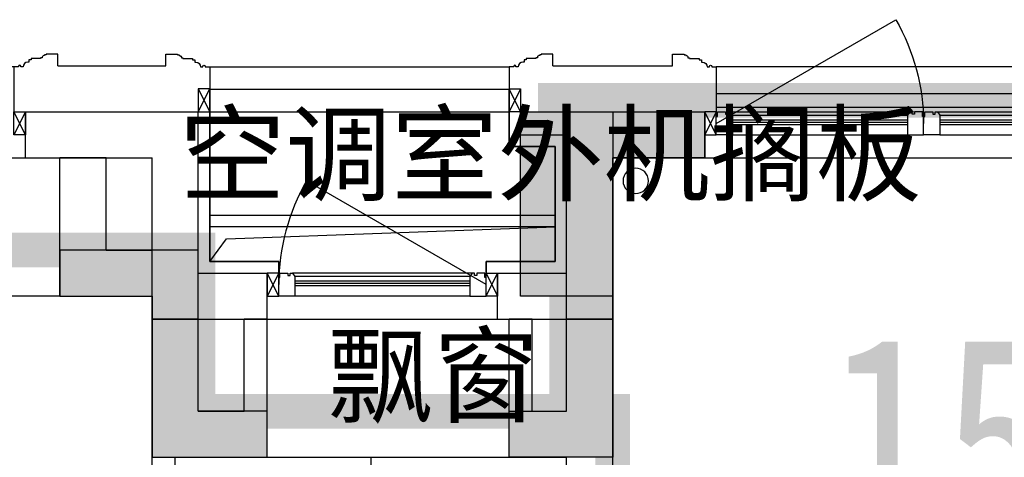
# Model space of a CAD drawing. Header units: millimetres. Extents: x 296296 to 297283, y 219875 to 220035.
# Tile 117 of 256: x 296793.81 to 296798.09, y 220022.39 to 220024.29. Entities that reach past the tile are written whole.
import ezdxf

# ---------------------------------------------------------------- set-up
doc = ezdxf.new("R2010")
doc.units = ezdxf.units.MM
doc.linetypes.add('-DASH', pattern=[0.35, 0.25, -0.1])
doc.linetypes.add('185洋房-中间套（报建版）-旧规$0$洋房户型$0$DASH', pattern=[0.35, 0.25, -0.1])
doc.layers.add('面积-住宅半面积', color=1, linetype='Continuous')
doc.layers.add('面积-计容-住宅-0.5', color=1, linetype='Continuous', lineweight=0)
doc.layers.add('面积-计容-住宅-1', color=1, linetype='Continuous', lineweight=0)
doc.styles.add('dw', font='simhei.ttf')
doc.styles.get("Standard").update_dxf_attribs({"font": 'arial.ttf'})

# ---------------------------------------------------------------- blocks, each defined once
blk = doc.blocks.new('wy53eu64i765i57i78i')
for points in [[(989374.8549337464, 192758.4369128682), (989374.8549337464, 191458.4376817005), (988924.8552298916, 191458.4376817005), (988924.8551688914, 191658.4384500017), (989174.8548930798, 191658.4384500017), (989174.8548117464, 192958.4369128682), (989774.8551657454, 192958.4369128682), (989774.8551657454, 192758.4369128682)], [(987374.8553977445, 192158.436870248), (987374.8553977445, 191458.4376817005), (987874.8551642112, 191458.4376817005), (987874.8552252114, 191658.4384500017), (987574.855438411, 191658.4384500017), (987574.8555197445, 192358.436870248), (986974.8552336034, 192358.436870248), (986974.8552336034, 192158.436870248)]]:
    blk.add_hatch(color=253).paths.add_polyline_path(points)
at = {"color": 253}
for points in [[(989374.8549337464, 192758.4369128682), (989374.8549337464, 191458.4376817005), (988924.8552298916, 191458.4376817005), (988924.8551688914, 191658.4384500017), (989174.8548930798, 191658.4384500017), (989174.8548117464, 192958.4369128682), (989774.8551657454, 192958.4369128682), (989774.8551657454, 192758.4369128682), (989374.8549337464, 192758.4369128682)], [(987374.8553977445, 192158.436870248), (987374.8553977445, 191458.4376817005), (987874.8551642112, 191458.4376817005), (987874.8552252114, 191658.4384500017), (987574.855438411, 191658.4384500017), (987574.8555197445, 192358.436870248), (986974.8552336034, 192358.436870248), (986974.8552336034, 192158.436870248), (987374.8553977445, 192158.436870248)]]:
    blk.add_lwpolyline(points, close=True, dxfattribs=at)
blk = doc.blocks.new('sayea5yuteaytuytrauyt')
h = blk.add_hatch()
h.set_pattern_fill('钢筋混凝土', color=253, scale=100)
h.set_pattern_definition([(45, (0, 0), (-176.7766952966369, 176.7766952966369), []), (49.99999999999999, (0, 0), (717.2601826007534, -62.75213498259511), [75, -825]), (355, (0, 0), (-138.751333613, 752.1921337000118), [60, -660]), (100.4514, (59.77168, -5.22934), (578.5093817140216, 689.4395420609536), [63.74019000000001, -701.142112]), (46.1842, (0, 200), (1067.241048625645, -165.5190143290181), [112.5, -1237.5]), (96.63560000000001, (88.936745, 186.206693), (934.6627055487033, 974.1178709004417), [95.610288, -1051.713]), (351.1842, (0, 200), (934.6619451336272, 974.1186009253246), [90, -990]), (21, (100, 150), (596.9070521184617, -402.6188906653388), [75, -825]), (326.0000000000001, (100, 150), (243.3153319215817, 725.150045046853), [60, -660]), (71.4514, (149.742233, 116.448394), (840.22262858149, 322.5304967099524), [63.74019000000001, -701.142112]), (37.5, (0, 0), (12.15985531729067, 332.8938538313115), [0, -652, 0, -670, 0, -662.5]), (7.5, (0, 0), (263.0695374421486, 394.4117118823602), [0, -382, 0, -637, 0, -252.5]), (327.5, (-223, 0), (533.822436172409, -22.55487173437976), [0, -250, 0, -780, 0, -1035]), (317.5, (-323, 0), (583.1861693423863, 100.1049823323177), [0, -325, 0, -518, 0, -735])])
h.paths.add_polyline_path([(1007424.854593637, 89058.43775986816), (1007424.854593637, 87258.43856486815), (1007174.854593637, 87258.43856486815), (1007174.854593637, 89058.43775986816)])
h.paths.add_polyline_path([(1021574.855280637, 89058.43775986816), (1021574.855280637, 87258.43856486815), (1021324.855280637, 87258.43856486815), (1021324.855280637, 89058.43775986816)])
h.paths.add_polyline_path([(989374.8548266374, 89058.43775186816), (989374.8548266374, 87258.43815686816), (989124.8548266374, 87258.43815686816), (989124.8548266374, 89058.43775186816)])
h.paths.add_polyline_path([(1039624.855051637, 89058.43775186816), (1039624.855051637, 87258.43815686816), (1039374.855051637, 87258.43815686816), (1039374.855051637, 89058.43775186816)])
h.paths.add_polyline_path([(1014474.854936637, 87858.43815686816), (1014474.854936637, 84858.43816086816), (1014274.854936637, 84858.43816086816), (1014274.854936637, 87858.43815686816)])
h.paths.add_polyline_path([(1044574.854944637, 92958.43692786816), (1044574.854944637, 91158.43691286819), (1044374.854944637, 91158.43691286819), (1044374.854944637, 92758.43691286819), (1044074.854822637, 92758.43691286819), (1044074.854822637, 92958.43691286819)])
h.paths.add_polyline_path([(984374.8549336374, 92758.43691286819), (984374.8549336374, 91158.43691286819), (984174.8549336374, 91158.43691286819), (984174.8548116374, 92958.43691286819), (984674.8550556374, 92958.43691286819), (984674.8550556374, 92758.43691286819)])
h.paths.add_polyline_path([(1027974.850721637, 92758.43691286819), (1027974.850721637, 91258.40206186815), (1027774.850721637, 91258.40206186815), (1027774.850721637, 92958.43691286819), (1028324.850721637, 92958.43691286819), (1028324.850721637, 92758.43691286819)])
h.paths.add_polyline_path([(1000974.859155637, 92958.43691286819), (1000974.859155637, 91258.40206186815), (1000774.859155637, 91258.40206186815), (1000774.859155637, 92758.43691286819), (1000424.859155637, 92758.43691286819), (1000424.859155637, 92958.43691286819)])
h.paths.add_polyline_path([(1033174.859613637, 92958.43691286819), (1033174.859613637, 91258.40205786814), (1032974.859613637, 91258.40205786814), (1032974.859613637, 92758.43691286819), (1032624.859613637, 92758.43691286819), (1032624.859613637, 92958.43691286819)])
h.paths.add_polyline_path([(995774.8502636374, 92758.43691286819), (995774.8502636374, 91258.40205786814), (995574.8502636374, 91258.40205786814), (995574.8502636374, 92958.43691286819), (996124.8502636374, 92958.43691286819), (996124.8502636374, 92758.43691286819)])
h.paths.add_polyline_path([(1014874.854936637, 80258.43772586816), (1014874.854936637, 80058.43772586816), (1014274.854936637, 80058.43772586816), (1014274.854936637, 81858.43772586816), (1014474.854936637, 81858.43772586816), (1014474.854936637, 80258.43772586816)])
h.paths.add_polyline_path([(1046674.855165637, 92358.43775186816), (1046674.855165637, 90658.43777086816), (1046474.855165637, 90658.43777086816), (1046474.855165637, 92158.43775186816), (1046024.855051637, 92158.43775186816), (1046024.855051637, 92358.43775186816)])
h.paths.add_polyline_path([(982274.8547116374, 92158.43775186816), (982274.8547116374, 90658.43777086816), (982074.8547116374, 90658.43777086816), (982074.8547116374, 92358.43775186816), (982724.8548266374, 92358.43775186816), (982724.8548266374, 92158.43775186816)])
h.paths.add_polyline_path([(1042874.855566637, 80058.43772586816), (1042874.855604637, 79458.43791586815), (1042074.855596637, 79458.43791586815), (1042074.855596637, 79658.43791586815), (1042674.855566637, 79658.43791586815), (1042674.855528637, 80258.43772586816), (1043624.855539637, 80258.43772586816), (1043624.855539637, 80058.43772586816)])
h.paths.add_polyline_path([(1010674.855341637, 80058.43772586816), (1010674.855379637, 79458.43791586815), (1009874.855367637, 79458.43791586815), (1009874.855367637, 79658.43791586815), (1010474.855341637, 79658.43791586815), (1010474.855303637, 80258.43772586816), (1011424.855310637, 80258.43772586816), (1011424.855310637, 80058.43772586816)])
h.paths.add_polyline_path([(1018874.854505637, 79658.43791586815), (1018874.854505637, 79458.43791586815), (1018074.854498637, 79458.43791586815), (1018074.854536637, 80058.43772586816), (1017324.854563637, 80058.43772586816), (1017324.854563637, 80258.43772586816), (1018274.854536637, 80258.43773286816), (1018274.854536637, 79658.43791586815)])
h.paths.add_polyline_path([(986674.8542806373, 79658.43791586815), (986674.8542806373, 79458.43791586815), (985874.8542736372, 79458.43791586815), (985874.8543116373, 80058.43772586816), (985124.8543376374, 80058.43772586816), (985124.8543376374, 80258.43772586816), (986074.8543116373, 80258.43773286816), (986074.8543116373, 79658.43791586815)])
h.paths.add_polyline_path([(1016574.855280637, 92758.43691286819), (1016574.855280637, 91158.43691286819), (1016374.855280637, 91158.43691286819), (1016374.855280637, 92158.43775186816), (1016074.855051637, 92158.43775186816), (1016074.855051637, 92358.43775186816), (1016374.855280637, 92358.43775186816), (1016374.855280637, 92958.43691286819), (1016874.855280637, 92958.43691286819), (1016874.855280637, 92758.43691286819)])
h.paths.add_polyline_path([(1012374.854593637, 92158.43775186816), (1012374.854593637, 91158.43691286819), (1012174.854593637, 91158.43691286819), (1012174.854593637, 92758.43691286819), (1011874.854593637, 92758.43691286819), (1011874.854593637, 92958.43691286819), (1012374.854593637, 92958.43691286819), (1012374.854593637, 92358.43775186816), (1012674.854826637, 92358.43775186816), (1012674.854826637, 92158.43775186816)])
h.paths.add_polyline_path([(1031699.854631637, 87258.43614286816), (1031699.854631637, 86658.43778686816), (1029249.854215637, 86658.43778686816), (1029249.854215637, 87258.43614286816), (1029449.854215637, 87258.43614286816), (1029449.854215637, 86858.43778286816), (1031499.854631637, 86858.43778286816), (1031499.854631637, 87258.43614286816)])
h.paths.add_polyline_path([(999499.8556616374, 87258.43614286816), (999499.8556616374, 86658.43778686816), (997049.8552426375, 86658.43778686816), (997049.8552426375, 87258.43614286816), (997249.8552426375, 87258.43614286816), (997249.8552426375, 86858.43778286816), (999299.8556616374, 86858.43778286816), (999299.8556616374, 87258.43614286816)])
h.paths.add_polyline_path([(1029449.854215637, 89158.43772886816), (1029449.854215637, 88743.43829786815), (1029249.854215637, 88743.43829786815), (1029249.854215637, 89358.43772886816), (1031699.854631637, 89358.43772886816), (1031699.854631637, 88743.43913286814), (1031499.854631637, 88743.43913286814), (1031499.854631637, 89158.43772886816)])
h.paths.add_polyline_path([(999499.8556616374, 89358.43772886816), (999499.8556616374, 88743.43829786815), (999299.8556616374, 88743.43829786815), (999299.8556616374, 89158.43772886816), (997249.8552426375, 89158.43772886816), (997249.8552426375, 88743.43913286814), (997049.8552426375, 88743.43913286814), (997049.8552426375, 89358.43772886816)])
h.paths.add_polyline_path([(1026174.845110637, 92958.43691286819), (1026174.845110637, 90058.43717586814), (1025974.845110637, 90058.43717586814), (1025974.845110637, 92758.43691286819), (1025574.850809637, 92758.43691286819), (1025574.850809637, 92958.43691286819)])
h.paths.add_polyline_path([(1002774.864763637, 92758.43691286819), (1002774.864763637, 90058.43717586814), (1002574.864763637, 90058.43717586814), (1002574.864763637, 92958.43691286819), (1003174.859068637, 92958.43691286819), (1003174.859068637, 92758.43691286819)])
h.paths.add_polyline_path([(993974.8547306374, 92958.43691686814), (993974.8547306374, 90058.44779286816), (993774.8547306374, 90058.44779286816), (993774.8547306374, 92758.43691286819), (993374.8515306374, 92758.43691286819), (993374.8515306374, 92958.43691286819)])
h.paths.add_polyline_path([(1034974.855142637, 92758.43691286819), (1034974.855142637, 90058.44779286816), (1034774.855142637, 90058.44779286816), (1034774.855142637, 92958.43691686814), (1035374.858343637, 92958.43691286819), (1035374.858343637, 92758.43691286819)])
h.paths.add_polyline_path([(1046674.855165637, 83408.43776386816), (1046674.855165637, 80058.43772586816), (1046074.855165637, 80058.43772586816), (1046074.855165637, 80258.43772586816), (1046474.855165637, 80258.43772586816), (1046474.855165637, 83408.43776386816)])
h.paths.add_polyline_path([(982674.8547116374, 80258.43772586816), (982674.8547116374, 80058.43772586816), (982074.8547116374, 80058.43772586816), (982074.8547116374, 83408.43776386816), (982274.8547116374, 83408.43776386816), (982274.8547116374, 80258.43772586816)])
h.paths.add_polyline_path([(1001674.854280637, 89358.43772886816), (1001674.854280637, 86658.43778686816), (1001474.854280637, 86658.43778686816), (1001474.854280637, 89158.43772886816), (1000774.859155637, 89158.43772886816), (1000774.859155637, 89358.43772886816)])
h.paths.add_polyline_path([(1027274.855596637, 89158.43772886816), (1027274.855596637, 86658.43778686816), (1027074.855596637, 86658.43778686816), (1027074.855596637, 89358.43772886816), (1027974.850721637, 89358.43772886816), (1027974.850721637, 89158.43772886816)])
h.paths.add_polyline_path([(995074.8548266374, 89158.43772886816), (995074.8548266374, 86658.43778686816), (994874.8548266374, 86658.43778686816), (994874.8548266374, 89358.43772886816), (995774.8502636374, 89358.43772886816), (995774.8502636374, 89158.43772886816)])
h.paths.add_polyline_path([(1033874.855051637, 89358.43772886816), (1033874.855051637, 86658.43778686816), (1033674.855051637, 86658.43778686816), (1033674.855051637, 89158.43772886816), (1032974.859613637, 89158.43772886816), (1032974.859613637, 89358.43772886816)])
h.paths.add_polyline_path([(989374.8548266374, 92958.43691286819), (989374.8548266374, 92158.43691286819), (988974.8548266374, 92158.43691286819), (988974.8548266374, 92958.43691286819)])
h.paths.add_polyline_path([(1007574.854593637, 92958.43691286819), (1007574.854593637, 92158.43691286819), (1007174.854593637, 92158.43691286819), (1007174.854593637, 92958.43691286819)])
h.paths.add_polyline_path([(995074.8548266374, 79658.43738986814), (995074.8548266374, 79258.43738986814), (994374.8548266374, 79258.43738986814), (994374.8548266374, 79658.43738986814)])
h.paths.add_polyline_path([(1002174.854280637, 79658.43738986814), (1002174.854280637, 79258.43738986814), (1001474.854280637, 79258.43738986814), (1001474.854280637, 79658.43738986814)])
h.paths.add_polyline_path([(1027274.855596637, 79658.43738986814), (1027274.855596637, 79258.43738986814), (1026574.855596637, 79258.43738986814), (1026574.855596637, 79658.43738986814)])
h.paths.add_polyline_path([(1034374.855051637, 79658.43738986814), (1034374.855051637, 79258.43738986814), (1033674.855051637, 79258.43738986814), (1033674.855051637, 79658.43738986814)])
h.paths.add_polyline_path([(1039774.855051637, 92958.43691286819), (1039774.855051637, 92158.43691286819), (1039374.855051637, 92158.43691286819), (1039374.855051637, 92958.43691286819)])
h.paths.add_polyline_path([(1021574.855280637, 92958.43691286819), (1021574.855280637, 92158.43691286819), (1021174.855280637, 92158.43691286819), (1021174.855280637, 92958.43691286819)])
at = {"color": 253}
blk.add_lwpolyline([(1021574.855280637, 92958.43691286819), (1021574.855280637, 92158.43691286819), (1021174.855280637, 92158.43691286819), (1021174.855280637, 92958.43691286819), (1021574.855280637, 92958.43691286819)], close=True, dxfattribs=at)
blk = doc.blocks.new('4uyh5uj6kj67j75rykjtuk7tsik76ykj')
at = {"color": 253}
for s, p in [('空调室外机搁板', (844693.2655840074, 434606.3645511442)), ('飘窗', (845335.6784163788, 433645))]:
    blk.add_text(s, height=337.5886524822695, dxfattribs=at).set_placement(p)
blk = doc.blocks.new('*U1178')
at = {"color": 253}
for p, q in [((424.5401842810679, -409.8646660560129), (424.5401842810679, -289.8646660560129)), ((364.5401842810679, -349.8646660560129), (484.5401842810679, -349.8646660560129))]:
    blk.add_line(p, q, dxfattribs=at)
for points in [[(124.5401842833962, -450.00000007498), (7.21775e-09, -449.9999999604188), (0, 0), (850.0034194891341, -3.6295651e-09), (849.996580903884, -450.0000000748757), (724.5436037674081, -450.00000007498)], [(438.0387564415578, -149.8646660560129), (724.5401842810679, -149.8646660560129), (724.5401842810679, -549.8646660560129), (124.5401842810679, -549.8646660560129), (124.5401842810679, -149.8646660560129), (410.0967206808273, -149.8646660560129)]]:
    blk.add_lwpolyline(points, dxfattribs=at)
for points in [[(276.2073644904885, -84.35689669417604), (345.1497960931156, -84.35689669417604), (345.1497960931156, -96.69357577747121), (276.2073644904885, -96.69357577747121)], [(438.0387564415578, -213.3476729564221), (438.0387564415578, -78.44058291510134), (410.0967206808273, -78.44058291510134), (410.0967206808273, -213.3476729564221)], [(574.3835715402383, -84.35689669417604), (505.4411399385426, -84.35689669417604), (505.4411399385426, -96.69357577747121), (574.3835715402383, -96.69357577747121)]]:
    blk.add_lwpolyline(points, close=True, dxfattribs=at)
at = {"color": 253, "linetype": '185洋房-中间套（报建版）-旧规$0$洋房户型$0$DASH', "ltscale": 0.2}
blk.add_lwpolyline([(438.0387564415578, -169.8646660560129), (704.5401842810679, -169.8646660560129), (704.5401842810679, -529.8646660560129), (144.5401842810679, -529.8646660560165), (144.5401842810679, -169.8646660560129), (410.0967206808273, -169.8646660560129)], dxfattribs=at)
at = {"color": 253}
for centre, radius in [((338.9814565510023, -90.52523623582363), 6.168339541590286), ((511.6094794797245, -90.52523623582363), 6.168339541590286), ((424.6050807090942, -201.3105837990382), 7.984881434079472), ((424.5401842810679, -349.8646660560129), 40), ((424.5401842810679, -349.8646660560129), 22.5)]:
    blk.add_circle(centre, radius, dxfattribs=at)
for centre, radius, start, end in [((338.9814565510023, -90.52523623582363), 25.41078259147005, 194.0486072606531, 165.9513927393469), ((338.9814565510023, -90.52523623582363), 16.61078259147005, 201.7986223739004, 158.2013776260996), ((424.2887564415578, -88.4902502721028), 29.30714285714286, 297.9803616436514, 241.0365380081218), ((424.2887564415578, -88.4902502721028), 23.80714285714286, 305.2789508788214, 233.4071193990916), ((511.6094794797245, -90.52523623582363), 25.41078259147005, 14.04860726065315, 345.9513927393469), ((511.6094794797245, -90.52523623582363), 16.61078259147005, 21.79862237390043, 338.2013776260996)]:
    blk.add_arc(centre, radius, start, end, dxfattribs=at)
blk = doc.blocks.new('185洋房-中间套（报建版）-旧规')
at = {"color": 253, "linetype": 'Continuous'}
for p, q in [((27199.99910051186, 13200.00210264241), (27399.99910051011, 13200.00293922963)), ((27200.00077369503, 12800.00000026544), (27199.99910051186, 13200.00210264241)), ((27400.00161028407, 12600.00000026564), (27399.99910051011, 13200.00293922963)), ((27200.00077369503, 12800.00000026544), (27000.00119198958, 12800.00000026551)), ((27000.00119198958, 12600.00000026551), (27000.00119198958, 12800.00000026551)), ((27400.00161028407, 12600.00000026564), (27000.00119198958, 12600.00000026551)), ((24999.99993213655, 12000.00000026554), (24999.99993213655, 12500.00000026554)), ((24999.99993213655, 12500.00000026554), (25199.99993213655, 12500.00000026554)), ((25199.99993213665, 12100.00000026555), (25199.99993213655, 12500.00000026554)), ((25349.99993213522, 12100.00000026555), (25349.99993213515, 12500.00000026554)), ((25349.99993213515, 12500.00000026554), (25449.99993213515, 12500.00000026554)), ((25449.9999321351, 11900.0000002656), (25449.99993213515, 12500.00000026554)), ((26499.99993214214, 11900.00000026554), (26499.99993214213, 12500.00000026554)), ((26499.99993214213, 12500.00000026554), (26599.99993214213, 12500.00000026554)), ((26599.99993214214, 12100.00000026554), (26599.99993214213, 12500.00000026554)), ((26799.99993214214, 12100.00000026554), (26799.99993214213, 12500.00000026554)), ((26799.99993214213, 12500.00000026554), (26999.99993214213, 12500.00000026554)), ((26999.99993214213, 12000.00000026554), (26999.99993214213, 12500.00000026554)), ((25349.99993213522, 12100.00000026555), (25199.99993213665, 12100.00000026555)), ((26799.99993214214, 12100.00000026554), (26599.99993214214, 12100.00000026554)), ((24999.99993213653, 10999.99997974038), (24999.99993213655, 12000.00000026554)), ((26999.99993214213, 9800.000000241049), (26999.99993214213, 12000.00000026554)), ((25449.9999321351, 11900.0000002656), (25199.9999321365, 11900.00000026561)), ((25199.99993213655, 10999.99997974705), (25199.9999321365, 11900.00000026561)), ((26899.99993214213, 11900.00000026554), (26499.99993214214, 11900.00000026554)), ((26899.99993214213, 9900.00000024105), (26899.99993214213, 11900.00000026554))]:
    blk.add_line(p, q, dxfattribs=at)
at = {"color": 253}
for points in [[(25449.99994465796, 13400.00000690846), (25449.99993190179, 13250.00001116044), (25249.99993615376, 13250.00001116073), (25249.99993615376, 12750.00005532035), (25549.99993507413, 12750.00005532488), (25549.99993507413, 12700.00005532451)], [(26749.99993225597, 13400.0000214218), (26749.99991729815, 12750.00005533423), (26449.9999361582, 12750.00005533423), (26449.9999361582, 12700.000055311)], [(25249.99993317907, 12950.00005630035), (26749.99994102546, 12950.00005531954)], [(25249.99993317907, 12900.00005630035), (26749.99994004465, 12900.00005531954)], [(26749.99993710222, 12750.00002983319), (26677.27045056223, 12848.33913740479), (25249.99993317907, 12900.00005630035)], [(27400.00161028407, 12600.00000026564), (29600.00161030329, 12600.00000026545)], [(26900.00000000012, 11900), (25199.99996606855, 11900)]]:
    blk.add_lwpolyline(points, dxfattribs=at)
blk.add_circle((24899.99993213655, 13100.00000026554), 55, dxfattribs=at)
at = {"color": 253, "extrusion": (0, 0, -1), "zscale": -1}
blk.add_blockref('*U1178', (-26900.00006913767, 11900.00000026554), dxfattribs=at)
blk = doc.blocks.new('*U1498')
at = {"color": 253}
for points in [[(30532.70266194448, 9049.579764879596), (30532.70266194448, 8999.579764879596), (30582.70266194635, 8999.579764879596), (30582.70266194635, 9002.579764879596), (30589.70266194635, 9002.579764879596), (30589.70266194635, 9005.57976485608), (30592.70266194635, 9005.57976485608, 0.4142135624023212), (30599.70266194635, 9012.57976485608), (30599.70266194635, 9015.57976485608), (30606.70266194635, 9015.57976485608), (30606.70266194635, 9018.57976485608), (30647.70266285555, 9018.579764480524), (30647.70266279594, 9023.579764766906), (30657.70266273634, 9023.579764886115), (30657.70266261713, 9033.579764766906), (30662.70266350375, 9033.57976482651, 0.4039906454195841), (30682.70266297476, 9054.579764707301), (30692.70266264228, 9054.57976462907), (30692.70266262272, 9052.079764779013, 0.9999999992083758), (30702.70266277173, 9052.079764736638), (30702.7026627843, 9054.57976468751), (30722.70266339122, 9054.57976468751), (30722.70266339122, 9249.579764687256)], [(32412.70266483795, 9049.579764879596), (32412.70266483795, 8999.579764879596), (32362.70266483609, 8999.579764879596), (32362.70266483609, 9002.579764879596), (32355.70266483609, 9002.579764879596), (32355.70266483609, 9005.57976485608), (32352.70266483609, 9005.57976485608, -0.4142135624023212), (32345.70266483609, 9012.57976485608), (32345.70266483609, 9015.57976485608), (32338.70266483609, 9015.57976485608), (32338.70266483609, 9018.57976485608), (32297.70266392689, 9018.579764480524), (32297.70266398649, 9023.579764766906), (32287.7026640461, 9023.579764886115), (32287.70266416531, 9033.579764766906), (32282.70266327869, 9033.57976482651, -0.4039906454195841), (32262.70266380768, 9054.579764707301), (32252.70266414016, 9054.57976462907), (32252.70266415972, 9052.079764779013, -0.9999999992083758), (32242.70266401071, 9052.079764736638), (32242.70266399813, 9054.57976468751), (32222.70266339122, 9054.57976468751), (32222.70266339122, 9249.579764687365)]]:
    blk.add_lwpolyline(points, format="xyb", dxfattribs=at)
blk.add_lwpolyline([(32222.70266339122, 9054.57976468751), (30722.70266339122, 9054.57976468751)], dxfattribs=at)
blk = doc.blocks.new('*U1499')
at = {"color": 253}
for points in [[(31332.70266194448, 9049.579764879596), (31332.70266194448, 8999.579764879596), (31382.70266194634, 8999.579764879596), (31382.70266194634, 9002.579764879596), (31389.70266194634, 9002.579764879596), (31389.70266194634, 9005.57976485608), (31392.70266194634, 9005.57976485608, 0.4142135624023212), (31399.70266194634, 9012.57976485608), (31399.70266194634, 9015.57976485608), (31406.70266194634, 9015.57976485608), (31406.70266194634, 9018.57976485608), (31447.70266285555, 9018.579764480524), (31447.70266279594, 9023.579764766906), (31457.70266273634, 9023.579764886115), (31457.70266261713, 9033.579764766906), (31462.70266350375, 9033.57976482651, 0.4039906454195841), (31482.70266297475, 9054.579764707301), (31492.70266264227, 9054.57976462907), (31492.70266262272, 9052.079764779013, 0.9999999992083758), (31502.70266277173, 9052.079764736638), (31502.7026627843, 9054.57976468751), (31522.70266339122, 9054.57976468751), (31522.70266339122, 9249.579764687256)], [(33012.70266483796, 9049.579764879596), (33012.70266483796, 8999.579764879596), (32962.70266483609, 8999.579764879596), (32962.70266483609, 9002.579764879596), (32955.70266483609, 9002.579764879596), (32955.70266483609, 9005.57976485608), (32952.70266483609, 9005.57976485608, -0.4142135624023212), (32945.70266483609, 9012.57976485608), (32945.70266483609, 9015.57976485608), (32938.70266483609, 9015.57976485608), (32938.70266483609, 9018.57976485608), (32897.70266392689, 9018.579764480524), (32897.7026639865, 9023.579764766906), (32887.7026640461, 9023.579764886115), (32887.70266416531, 9033.579764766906), (32882.70266327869, 9033.57976482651, -0.4039906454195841), (32862.70266380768, 9054.579764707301), (32852.70266414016, 9054.57976462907), (32852.70266415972, 9052.079764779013, -0.9999999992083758), (32842.70266401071, 9052.079764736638), (32842.70266399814, 9054.57976468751), (32822.70266339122, 9054.57976468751), (32822.70266339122, 9249.579764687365)]]:
    blk.add_lwpolyline(points, format="xyb", dxfattribs=at)
blk.add_lwpolyline([(32822.70266339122, 9054.57976468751), (31522.70266339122, 9054.57976468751)], dxfattribs=at)
blk = doc.blocks.new('*U1500')
at = {"color": 253}
for points in [[(31332.70266194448, 9049.579764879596), (31332.70266194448, 8999.579764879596), (31382.70266194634, 8999.579764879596), (31382.70266194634, 9002.579764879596), (31389.70266194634, 9002.579764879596), (31389.70266194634, 9005.57976485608), (31392.70266194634, 9005.57976485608, 0.4142135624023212), (31399.70266194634, 9012.57976485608), (31399.70266194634, 9015.57976485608), (31406.70266194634, 9015.57976485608), (31406.70266194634, 9018.57976485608), (31447.70266285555, 9018.579764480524), (31447.70266279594, 9023.579764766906), (31457.70266273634, 9023.579764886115), (31457.70266261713, 9033.579764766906), (31462.70266350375, 9033.57976482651, 0.4039906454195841), (31482.70266297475, 9054.579764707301), (31492.70266264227, 9054.57976462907), (31492.70266262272, 9052.079764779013, 0.9999999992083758), (31502.70266277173, 9052.079764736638), (31502.7026627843, 9054.57976468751), (31522.70266339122, 9054.57976468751), (31522.70266339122, 9249.579764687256)], [(34412.70266483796, 9049.579764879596), (34412.70266483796, 8999.579764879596), (34362.70266483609, 8999.579764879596), (34362.70266483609, 9002.579764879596), (34355.70266483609, 9002.579764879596), (34355.70266483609, 9005.57976485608), (34352.70266483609, 9005.57976485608, -0.4142135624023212), (34345.70266483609, 9012.57976485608), (34345.70266483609, 9015.57976485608), (34338.70266483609, 9015.57976485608), (34338.70266483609, 9018.57976485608), (34297.70266392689, 9018.579764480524), (34297.7026639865, 9023.579764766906), (34287.7026640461, 9023.579764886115), (34287.70266416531, 9033.579764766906), (34282.70266327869, 9033.57976482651, -0.4039906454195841), (34262.70266380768, 9054.579764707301), (34252.70266414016, 9054.57976462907), (34252.70266415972, 9052.079764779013, -0.9999999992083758), (34242.70266401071, 9052.079764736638), (34242.70266399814, 9054.57976468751), (34222.70266339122, 9054.57976468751), (34222.70266339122, 9249.579764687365)]]:
    blk.add_lwpolyline(points, format="xyb", dxfattribs=at)
blk.add_lwpolyline([(34222.70266339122, 9054.57976468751), (31522.70266339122, 9054.57976468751)], dxfattribs=at)
blk = doc.blocks.new('185标准层外包-中间-报建版$0$seyesryhertyheryetrye')
at = {"color": 253}
blk.add_lwpolyline([(22072.70269624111, 23949.57976469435), (22022.70269624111, 23949.57976469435), (22022.70269624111, 23849.57976469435), (22072.70269624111, 23849.57976469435)], close=True, dxfattribs=at)
for points in [[(22022.70269624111, 23849.57976469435), (22072.70269624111, 23949.57976469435)], [(22022.70269624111, 23949.57976469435), (22072.70269732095, 23849.57976468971)]]:
    blk.add_lwpolyline(points, dxfattribs=at)
blk = doc.blocks.new('*U1502')
at = {"color": 253}
for points in [[(7970.00000050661, 814.9999839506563), (7970.00000050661, 899.9999839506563), (7900.00000050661, 899.9999839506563), (7900.00000050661, 819.9999839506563), (7905.00000050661, 819.9999839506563), (7905.00000050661, 799.9999839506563), (7940.00000050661, 799.9999839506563), (7940.00000050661, 809.9999839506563), (7950.00000050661, 809.9999839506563), (7950.00000050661, 799.9999839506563), (7960.00000050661, 799.9999839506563)], [(8730.00000050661, 814.9999839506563), (8730.00000050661, 899.9999839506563), (8800.00000050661, 899.9999839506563), (8800.00000050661, 819.9999839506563), (8795.00000050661, 819.9999839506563), (8795.00000050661, 799.9999839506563), (8760.00000050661, 799.9999839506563), (8760.00000050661, 809.9999839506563), (8750.00000050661, 809.9999839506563), (8750.00000050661, 799.9999839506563), (8740.00000050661, 799.9999839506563)]]:
    blk.add_lwpolyline(points, close=True, dxfattribs=at)
for points in [[(7970.00000050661, 899.9999839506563), (8730.00000050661, 899.9999839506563)], [(7970.00000050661, 854.9999839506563), (8730.00000050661, 854.9999839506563)], [(7970.00000050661, 844.9999839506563), (8730.00000050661, 844.9999839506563)], [(7970.00000050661, 834.9999839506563), (8730.00000050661, 834.9999839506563)], [(7970.00000050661, 814.9999839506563), (8730.00000050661, 814.9999839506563)], [(7960.00000050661, 799.9999839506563), (8740.00000050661, 799.9999839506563)]]:
    blk.add_lwpolyline(points, dxfattribs=at)
blk = doc.blocks.new('185标准层外包-中间-报建版')
at = {"color": 253, "linetype": 'Continuous'}
for p, q in [((20907.36403988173, 23849.57977558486), (20407.36404057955, 23849.57977558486)), ((20407.36404057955, 23649.57977558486), (20407.36404057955, 23849.57977558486)), ((21207.36403988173, 23849.57977558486), (20907.36403988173, 23849.57977558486)), ((21207.36403988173, 23749.57977558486), (21207.36403988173, 23849.57977558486)), ((22607.36403988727, 23149.57981974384), (22607.36403988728, 23849.57981122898)), ((23357.3640746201, 23849.57980312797), (22607.36403988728, 23849.57981122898)), ((23357.36407245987, 23649.57980312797), (23357.3640746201, 23849.57980312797)), ((21007.36403988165, 23149.57981974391), (21007.36403988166, 23749.57977558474)), ((21207.36403988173, 23749.57977558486), (21007.36403988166, 23749.57977558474)), ((20807.36403988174, 23649.57977558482), (20407.36404057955, 23649.57977558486)), ((20807.36403988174, 22949.5798197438), (20807.36403988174, 23649.57977558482)), ((22807.36403988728, 22949.57981974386), (22807.36403988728, 23649.57980906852)), ((23357.36407245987, 23649.57980312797), (22807.36403988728, 23649.57980906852)), ((21307.3640398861, 23149.57981974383), (21007.36403988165, 23149.57981974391)), ((21307.3640398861, 22949.57981974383), (21307.3640398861, 23149.57981974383)), ((22607.36403988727, 23149.57981974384), (22307.36403988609, 23149.57981974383)), ((22307.36403988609, 22949.57981974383), (22307.36403988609, 23149.57981974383)), ((21307.3640398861, 22949.57981974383), (20807.36403988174, 22949.5798197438)), ((22807.36403988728, 22949.57981974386), (22307.36403988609, 22949.57981974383))]:
    blk.add_line(p, q, dxfattribs=at)
at = {"color": 253}
for points in [[(20357.36404057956, 23799.57977773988), (19577.94117717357, 24249.57977773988, 0.1316524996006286), (19457.36404057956, 23799.57977061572)], [(21357.3640398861, 23099.57981975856), (22136.78690329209, 23549.57981975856, -0.1316524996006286), (22257.3640398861, 23099.5798126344)]]:
    blk.add_lwpolyline(points, format="xyb", dxfattribs=at)
for points in [[(21067.36403445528, 24049.57977569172), (20547.36403734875, 24049.57977569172)], [(23217.36406859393, 24049.57977569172), (22747.36403734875, 24049.57977569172)], [(20357.3640358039, 23929.57977495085), (17657.3640358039, 23929.57977495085)], [(20357.3640358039, 23869.57977495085), (17657.3640358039, 23869.57977495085)], [(21357.36403988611, 23149.57981975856), (21357.36403988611, 23199.57981975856), (21057.36403988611, 23199.57981975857), (21057.364030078, 23699.57978584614), (21257.36404058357, 23699.57978584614), (21257.36404058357, 23849.57978584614)], [(22257.3640398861, 23149.57981975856), (22257.3640398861, 23199.57981975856), (22557.3640398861, 23199.57981975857), (22557.36405263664, 23849.57978584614)], [(20407.36404057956, 23649.57977558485), (17607.36404057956, 23649.57977558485)], [(24957.36407245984, 23649.57978584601), (23357.36407245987, 23649.57978476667)], [(22307.3640398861, 22949.57982102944), (21307.36403988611, 22949.57979480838)]]:
    blk.add_lwpolyline(points, dxfattribs=at)
blk.add_lwpolyline([(21257.36403600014, 23947.07977495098), (22557.36403600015, 23947.07977495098), (22557.36403600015, 23849.579774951), (21257.36403600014, 23849.579774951)], close=True, dxfattribs=at)
at = {"color": 253, "rotation": 180}
for name, p in [('*U1500', (51880.06669919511, 33099.15953963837)), ('*U1498', (55630.06673333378, 33099.15953963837)), ('*U1502', (27357.36404108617, 24649.57976168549)), ('*U1502', (28257.36404108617, 24649.57976168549)), ('185标准层外包-中间-报建版$0$seyesryhertyheryetrye', (43380.06673612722, 46999.1595844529))]:
    blk.add_blockref(name, p, dxfattribs=at)
at = {"color": 253, "xscale": -1, "rotation": 180}
for name, p in [('*U1499', (-10265.33862739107, 33099.15953963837)), ('185标准层外包-中间-报建版$0$seyesryhertyheryetrye', (-1665.338655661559, 47699.15954243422)), ('*U1502', (13457.36403937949, 23949.57980370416)), ('185标准层外包-中间-报建版$0$seyesryhertyheryetrye', (234.6613436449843, 46999.1595844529))]:
    blk.add_blockref(name, p, dxfattribs=at)
at = {"color": 253}
for p in [(-815.3386478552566, 3.68859218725e-05), (1334.661378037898, -99.99997972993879)]:
    blk.add_blockref('185标准层外包-中间-报建版$0$seyesryhertyheryetrye', p, dxfattribs=at)
at = {"color": 253, "xscale": -1}
blk.add_blockref('185标准层外包-中间-报建版$0$seyesryhertyheryetrye', (44630.06674116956, 3.68859218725e-05), dxfattribs=at)

msp = doc.modelspace()

# ---------------------------------------------------------------- block references
at = {"xscale": 0.001, "yscale": 0.001, "zscale": 0.001}
for name, p in [('4uyh5uj6kj67j75rykjtuk7tsik76ykj', (295949.8135978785, 219588.9300733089)), ('wy53eu64i765i57i78i', (295807.0135978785, 219830.9300733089)), ('sayea5yuteaytuytrauyt', (295774.8135978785, 219930.9300733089))]:
    msp.add_blockref(name, p, dxfattribs=at)

# ---------------------------------------------------------------- next in the draw order: block references
at = {"xscale": -0.001, "yscale": 0.001, "zscale": 0.001}
msp.add_blockref('185洋房-中间套（报建版）-旧规', (296821.3884530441, 220010.4885109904), dxfattribs=at)

# ---------------------------------------------------------------- next in the draw order: linework, layer by layer
at = {"layer": '面积-计容-住宅-0.5', "color": 1, "linetype": '-DASH', "const_width": 0.15}
msp.add_lwpolyline([(296801.0384461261, 220023.3385108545), (296801.0384550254, 220023.3385107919), (296802.5884528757, 220023.3385196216), (296802.5884528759, 220021.1885197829), (296800.9884448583, 220021.1885199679), (296800.9884472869, 220021.4885027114), (296796.3884527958, 220021.4885113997), (296796.3884527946, 220022.5885113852), (296796.1884529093, 220022.588510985), (296796.1884529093, 220023.1885110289), (296796.1384529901, 220023.188510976), (296796.138452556, 220023.9385109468), (296801.0384552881, 220023.9385027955), (296801.0384547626, 220023.3385154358), (296801.0384461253, 220023.3385154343)], dxfattribs=at)
at = {"layer": '面积-计容-住宅-1', "const_width": 0.15}
msp.add_lwpolyline([(296800.9884460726, 220021.4885113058), (296796.3884526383, 220021.4885109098), (296796.3884529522, 220022.5885109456), (296794.5884527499, 220022.5885109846), (296794.5884530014, 220023.2885110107), (296791.1884530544, 220023.2885109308), (296791.1884530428, 220022.6885109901), (296789.1884528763, 220022.6885109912), (296789.1884528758, 220016.3885109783), (296789.1884528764, 220016.3885109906), (296789.188452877, 220011.5885109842), (296792.888452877, 220011.5885109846), (296792.888452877, 220010.9885109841), (296796.388452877, 220010.9885109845), (296796.3884528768, 220012.7385109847), (296801.8884528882, 220012.7385109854), (296801.8884528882, 220012.7385109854), (296805.2884528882, 220012.7385109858), (296805.2884528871, 220017.6885109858), (296801.9884528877, 220017.6885109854), (296801.9884528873, 220020.1885109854), (296802.6884528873, 220020.1885109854), (296802.6884528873, 220021.1885108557), (296800.9884460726, 220021.1885113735)], close=True, dxfattribs=at)

# ---------------------------------------------------------------- next in the draw order: block references
at = {"xscale": -0.001, "yscale": 0.001, "zscale": 0.001}
msp.add_blockref('185标准层外包-中间-报建版', (296817.1958171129, 220000.0389312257), dxfattribs=at)

# ---------------------------------------------------------------- next in the draw order: texts
at = {"layer": '面积-住宅半面积', "color": 1, "style": 'dw', "width": 0.7999999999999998}
msp.add_text('15.05', height=0.9100000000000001, dxfattribs=at).set_placement((296797.3179296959, 220022.0059635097))

doc.saveas('drawing.dxf')
